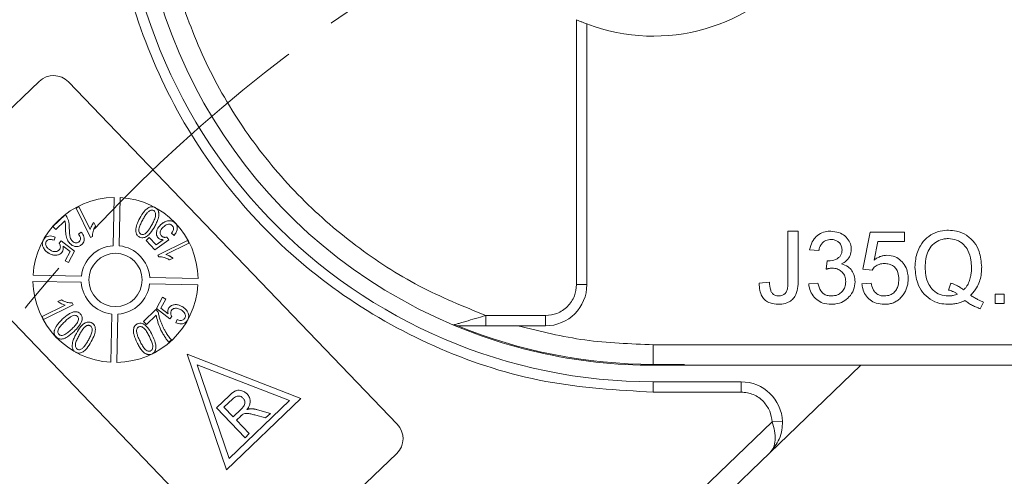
# Model space of a CAD drawing. Header units: millimetres. Extents: x 8853 to 11418, y 45 to 1005.
# Tile 26 of 256: x 9287 to 9335, y 563 to 585. Entities that reach past the tile are written whole.
import ezdxf

# ---------------------------------------------------------------- set-up
doc = ezdxf.new("R2010")
doc.units = ezdxf.units.MM
doc.linetypes.add('CENTERX2', pattern=[20.32, 12.7, -2.54, 2.54, -2.54])

msp = doc.modelspace()

# ---------------------------------------------------------------- linework, layer by layer
at = {"color": 7, "linetype": 'Continuous', "lineweight": 15}
for p, q in [((9314.199, 584.976), (9314.199, 572.14)), ((9314.699, 584.769), (9314.699, 572.14)), ((9282.398, 576.447), (9288.168, 581.988)), ((9289.582, 581.96), (9305.514, 565.371)), ((9291.747, 574.025), (9291.794, 576.365)), ((9292.094, 576.359), (9292.047, 574.019)), ((9289.95, 575.849), (9290.089, 575.917)), ((9290.657, 574.422), (9289.95, 575.849)), ((9290.089, 575.917), (9290.64, 574.806)), ((9288.832, 574.958), (9289.424, 575.527)), ((9298.301, 558.445), (9282.37, 575.033)), ((9288.974, 574.811), (9288.832, 574.958)), ((9289.411, 575.23), (9288.974, 574.811)), ((9290.897, 574.985), (9290.813, 575.154)), ((9288.947, 574.44), (9288.884, 574.289)), ((9290.072, 574.585), (9290.205, 574.684)), ((9290.657, 574.422), (9290.746, 574.466)), ((9293.345, 574.274), (9293.493, 574.416)), ((9293.493, 574.416), (9293.825, 574.07)), ((9294.35, 574.442), (9294.449, 574.31)), ((9294.7, 574.522), (9294.571, 574.626)), ((9324.442, 572.321), (9324.442, 574.728)), ((9324.442, 574.728), (9324.936, 574.728)), ((9324.936, 574.728), (9324.936, 572.352)), ((9328.066, 572.888), (9328.425, 574.683)), ((9328.425, 574.683), (9330.085, 574.683)), ((9330.085, 574.683), (9330.085, 574.234)), ((9289.137, 574.139), (9289.227, 574.256)), ((9289.227, 574.256), (9289.883, 573.758)), ((9289.661, 573.738), (9289.32, 574.002)), ((9293.772, 573.83), (9293.345, 574.274)), ((9294.449, 574.31), (9293.772, 573.83)), ((9293.825, 574.07), (9294.166, 574.314)), ((9293.919, 573.573), (9295.346, 574.279)), ((9295.415, 574.14), (9294.303, 573.59)), ((9295.346, 574.279), (9295.415, 574.14)), ((9328.792, 574.234), (9328.614, 573.327)), ((9330.085, 574.234), (9328.792, 574.234)), ((9289.419, 573.296), (9289.661, 573.738)), ((9289.883, 573.758), (9289.582, 573.207)), ((9293.919, 573.573), (9293.964, 573.483)), ((9294.482, 573.333), (9294.651, 573.416)), ((9325.94, 573.785), (9325.491, 573.83)), ((9289.582, 573.207), (9289.419, 573.296)), ((9326.295, 572.888), (9326.341, 573.292)), ((9287.87, 572.597), (9290.211, 572.549)), ((9293.523, 572.482), (9295.863, 572.435)), ((9328.515, 572.843), (9328.066, 572.888)), ((9290.204, 572.249), (9287.864, 572.297)), ((9295.857, 572.135), (9293.517, 572.183)), ((9314.699, 572.14), (9314.199, 572.14)), ((9323.051, 572.204), (9323.545, 572.26)), ((9325.446, 572.17), (9325.895, 572.215)), ((9328.021, 572.17), (9328.47, 572.215)), ((9332.33, 572.209), (9332.225, 571.875)), ((9293.844, 570.974), (9294.145, 571.525)), ((9294.145, 571.525), (9294.308, 571.436)), ((9334.472, 571.228), (9334.472, 571.676)), ((9334.472, 571.676), (9334.921, 571.676)), ((9334.921, 571.676), (9334.921, 571.228)), ((9288.312, 570.591), (9289.424, 571.142)), ((9289.808, 571.159), (9288.381, 570.453)), ((9289.245, 571.399), (9289.076, 571.316)), ((9289.808, 571.159), (9289.763, 571.249)), ((9294.308, 571.436), (9294.066, 570.994)), ((9333.917, 571.291), (9333.755, 570.972)), ((9334.921, 571.228), (9334.472, 571.228)), ((9288.381, 570.453), (9288.312, 570.591)), ((9291.633, 568.373), (9291.68, 570.713)), ((9291.98, 570.707), (9291.933, 568.367)), ((9293.224, 570.358), (9293.816, 570.927)), ((9293.84, 570.665), (9293.366, 570.211)), ((9293.816, 570.927), (9293.931, 570.807)), ((9294.5, 570.476), (9293.844, 570.974)), ((9294.066, 570.994), (9294.408, 570.73)), ((9294.591, 570.592), (9294.5, 570.476)), ((9309.805, 570.14), (9309.805, 570.64)), ((9312.699, 570.64), (9309.805, 570.64)), ((9312.699, 570.64), (9312.699, 570.14)), ((9293.366, 570.211), (9293.224, 570.358)), ((9294.78, 570.292), (9294.843, 570.443)), ((9309.805, 570.14), (9311.362, 570.14)), ((9311.362, 570.14), (9312.699, 570.14)), ((9294.57, 569.461), (9294.451, 569.347)), ((9358.849, 569.228), (9317.917, 569.228)), ((9317.917, 568.274), (9317.917, 569.228)), ((9300.844, 566.625), (9295.327, 568.76)), ((9295.327, 568.76), (9297.238, 563.161)), ((9295.819, 568.248), (9300.296, 566.515)), ((9297.369, 563.704), (9295.819, 568.248)), ((9317.917, 568.274), (9319.433, 568.274)), ((9317.917, 568.228), (9357.731, 568.228)), ((9323.56, 563.985), (9327.977, 568.228)), ((9317.917, 566.928), (9317.917, 567.428)), ((9322.175, 567.428), (9317.917, 567.428)), ((9322.175, 567.428), (9322.175, 566.928)), ((9296.754, 566.163), (9297.38, 566.764)), ((9322.175, 566.928), (9317.917, 566.928)), ((9297.117, 566.192), (9297.547, 566.605)), ((9297.238, 563.161), (9300.844, 566.625)), ((9300.296, 566.515), (9297.369, 563.704)), ((9298.139, 564.721), (9296.754, 566.163)), ((9297.561, 565.73), (9297.117, 566.192)), ((9297.948, 566.101), (9297.561, 565.73)), ((9297.93, 565.763), (9297.721, 565.563)), ((9299.134, 565.676), (9298.662, 565.808)), ((9298.748, 566.071), (9299.367, 565.9)), ((9299.367, 565.9), (9299.134, 565.676)), ((9323.674, 565.481), (9294.151, 537.128)), ((9298.343, 564.916), (9297.721, 565.563)), ((9323.674, 565.481), (9324.173, 565.499)), ((9298.139, 564.721), (9298.343, 564.916)), ((9294.844, 536.406), (9323.56, 563.985)), ((9305.485, 563.957), (9299.715, 558.416))]:
    msp.add_line(p, q, dxfattribs=at)
msp.add_circle((9291.864, 572.366), 1.292, dxfattribs=at)
for centre, radius, start, end in [((9317.917, 593.228), 25, 112.7879, 247.2121), ((9317.917, 593.228), 9.05, 249.1769, 110.8231), ((9317.917, 593.228), 25.8, 177.6853, 270.0001), ((9288.861, 581.267), 1, 43.8427, 133.8427), ((9291.864, 572.366), 4, 90.9918, 176.6936), ((9291.864, 572.366), 4, 0.9918, 86.6936), ((9291.864, 572.366), 1.663, 94.0171, 173.6683), ((9291.864, 572.366), 1.663, 4.0171, 83.6683), ((9291.864, 572.366), 4, 180.9918, 266.6936), ((9291.864, 572.366), 1.663, 184.0171, 263.6683), ((9291.864, 572.366), 4, 270.9918, 356.6936), ((9291.864, 572.366), 1.663, 274.0171, 353.6683), ((9312.699, 572.14), 2, 270, 0), ((9308.427, 570.64), 0.5, 247.2121, 270), ((9317.917, 593.228), 25, 247.2121, 273.4786), ((9317.917, 593.228), 24.954, 247.7001, 270), ((9322.175, 565.428), 2, 2.0324, 90.0001), ((9304.792, 564.679), 1, 313.8427, 43.8427)]:
    msp.add_arc(centre, radius, start, end, dxfattribs=at)
at = {"color": 1, "linetype": 'CENTERX2', "lineweight": 13}
msp.add_arc((9345.38, 523.672), 74.781, 111.54621, 243.82451, dxfattribs=at)
at = {"color": 7, "linetype": 'Continuous', "lineweight": 15}
for points, knots in [([(9317.917, 566.928), (9316.169, 567.029), (9312.638, 567.233), (9307.536, 568.878), (9302.859, 571.444), (9298.823, 574.89), (9295.543, 579.062), (9293.167, 583.839), (9291.73, 589.003), (9291.668, 592.54), (9291.638, 594.29)], [0, 0, 0, 0, 0.123724, 0.25, 0.376276, 0.5, 0.623724, 0.75, 0.876276, 1, 1, 1, 1]), ([(9309.805, 570.64), (9308.716, 571.084), (9306.498, 571.989), (9303.43, 573.982), (9300.62, 576.445), (9298.205, 579.363), (9296.276, 582.621), (9294.907, 586.098), (9294.069, 589.659), (9293.967, 592.052), (9293.917, 593.228)], [0, 0, 0, 0, 0.1198431, 0.2439998, 0.3712085, 0.5, 0.6287915, 0.7560002, 0.8801569, 1, 1, 1, 1]), ([(9314.699, 584.769), (9314.694, 584.771), (9314.684, 584.774), (9314.607, 584.804), (9314.492, 584.85), (9314.35, 584.909), (9314.248, 584.955), (9314.199, 584.976)], [0, 0, 0, 0, 0.195481, 0.39079, 0.590918, 0.80353, 1, 1, 1, 1]), ([(9293.04, 575.355), (9293.107, 575.472), (9293.205, 575.642), (9293.388, 575.824), (9293.528, 575.902), (9293.659, 575.915), (9293.737, 575.894), (9293.778, 575.873), (9293.789, 575.868)], [0, 0, 0, 0, 0.398455, 0.580367, 0.764167, 0.863829, 0.96352, 1, 1, 1, 1]), ([(9293.789, 575.868), (9293.808, 575.856), (9293.846, 575.833), (9293.892, 575.786), (9293.927, 575.732), (9293.947, 575.679), (9293.958, 575.63), (9293.96, 575.601), (9293.962, 575.586)], [0, 0, 0, 0, 0.190309, 0.38662, 0.562308, 0.745207, 0.871859, 1, 1, 1, 1]), ([(9289.424, 575.527), (9289.428, 575.523), (9289.436, 575.514), (9289.448, 575.501), (9289.46, 575.488), (9289.475, 575.469), (9289.492, 575.445), (9289.504, 575.425), (9289.51, 575.415)], [0, 0, 0, 0, 0.125133, 0.250295, 0.375449, 0.500779, 0.749809, 1, 1, 1, 1]), ([(9289.51, 575.415), (9289.522, 575.393), (9289.546, 575.349), (9289.573, 575.281), (9289.594, 575.214), (9289.613, 575.129), (9289.623, 575.021), (9289.623, 574.936), (9289.623, 574.893)], [0, 0, 0, 0, 0.138221, 0.277395, 0.402216, 0.527815, 0.762777, 1, 1, 1, 1]), ([(9293.012, 574.447), (9292.976, 574.472), (9292.905, 574.521), (9292.846, 574.644), (9292.833, 574.823), (9292.892, 575.072), (9292.986, 575.254), (9293.04, 575.355)], [0, 0, 0, 0, 0.129663, 0.25238, 0.389931, 0.65822, 1, 1, 1, 1]), ([(9293.179, 575.279), (9293.212, 575.337), (9293.278, 575.453), (9293.379, 575.601), (9293.483, 575.701), (9293.571, 575.741), (9293.642, 575.752), (9293.686, 575.74), (9293.708, 575.729), (9293.712, 575.727)], [0, 0, 0, 0, 0.263277, 0.527047, 0.704761, 0.823099, 0.903112, 0.983865, 1, 1, 1, 1]), ([(9293.712, 575.727), (9293.729, 575.716), (9293.762, 575.693), (9293.796, 575.63), (9293.813, 575.542), (9293.794, 575.401), (9293.723, 575.23), (9293.656, 575.102), (9293.622, 575.037)], [0, 0, 0, 0, 0.0782024, 0.1568141, 0.2744276, 0.4284832, 0.7113984, 1, 1, 1, 1]), ([(9293.962, 575.586), (9293.961, 575.544), (9293.96, 575.458), (9293.93, 575.342), (9293.894, 575.238), (9293.854, 575.143), (9293.81, 575.051), (9293.778, 574.991), (9293.762, 574.96)], [0, 0, 0, 0, 0.18979, 0.385218, 0.537634, 0.690722, 0.845228, 1, 1, 1, 1]), ([(9289.442, 574.848), (9289.441, 574.881), (9289.441, 574.931), (9289.44, 574.998), (9289.438, 575.062), (9289.434, 575.14), (9289.419, 575.2), (9289.411, 575.23)], [0, 0, 0, 0, 0.259965, 0.389946, 0.519942, 0.758178, 1, 1, 1, 1]), ([(9289.649, 574.137), (9289.627, 574.162), (9289.583, 574.213), (9289.525, 574.312), (9289.482, 574.432), (9289.457, 574.569), (9289.446, 574.708), (9289.443, 574.801), (9289.442, 574.848)], [0, 0, 0, 0, 0.131944, 0.266787, 0.446934, 0.632145, 0.81578, 1, 1, 1, 1]), ([(9289.623, 574.893), (9289.625, 574.826), (9289.628, 574.693), (9289.645, 574.503), (9289.688, 574.348), (9289.745, 574.278), (9289.766, 574.252)], [0, 0, 0, 0, 0.2983772, 0.5970962, 0.8531687, 1, 1, 1, 1]), ([(9290.813, 575.154), (9290.803, 575.14), (9290.783, 575.114), (9290.756, 575.071), (9290.731, 575.028), (9290.701, 574.97), (9290.667, 574.898), (9290.649, 574.836), (9290.64, 574.806)], [0, 0, 0, 0, 0.127798, 0.256107, 0.383903, 0.511894, 0.754532, 1, 1, 1, 1]), ([(9290.746, 574.466), (9290.746, 574.508), (9290.745, 574.592), (9290.773, 574.717), (9290.815, 574.839), (9290.861, 574.927), (9290.891, 574.975), (9290.897, 574.985)], [0, 0, 0, 0, 0.226143, 0.459037, 0.694977, 0.935558, 1, 1, 1, 1]), ([(9293.091, 574.588), (9293.074, 574.6), (9293.04, 574.623), (9293.005, 574.688), (9292.988, 574.779), (9293.009, 574.921), (9293.08, 575.09), (9293.146, 575.215), (9293.179, 575.279)], [0, 0, 0, 0, 0.081148, 0.1627749, 0.2818869, 0.4404313, 0.7176597, 1, 1, 1, 1]), ([(9293.762, 574.96), (9293.695, 574.844), (9293.597, 574.673), (9293.412, 574.491), (9293.269, 574.411), (9293.137, 574.4), (9293.061, 574.422), (9293.022, 574.442), (9293.012, 574.447)], [0, 0, 0, 0, 0.397933, 0.582332, 0.768605, 0.868643, 0.968479, 1, 1, 1, 1]), ([(9293.622, 575.037), (9293.606, 575.008), (9293.574, 574.95), (9293.524, 574.868), (9293.474, 574.793), (9293.423, 574.725), (9293.366, 574.659), (9293.319, 574.623), (9293.295, 574.606)], [0, 0, 0, 0, 0.183286, 0.366712, 0.522381, 0.678491, 0.837651, 1, 1, 1, 1]), ([(9293.932, 574.404), (9293.91, 574.43), (9293.865, 574.486), (9293.839, 574.606), (9293.855, 574.74), (9293.919, 574.895), (9293.999, 574.981), (9294.046, 575.032)], [0, 0, 0, 0, 0.142548, 0.302942, 0.503054, 0.708879, 1, 1, 1, 1]), ([(9294.169, 574.922), (9294.126, 574.876), (9294.065, 574.81), (9294.025, 574.7), (9294.023, 574.622), (9294.05, 574.553), (9294.08, 574.517), (9294.096, 574.499)], [0, 0, 0, 0, 0.383963, 0.547613, 0.713022, 0.855096, 1, 1, 1, 1]), ([(9294.046, 575.032), (9294.058, 575.043), (9294.083, 575.066), (9294.122, 575.098), (9294.163, 575.127), (9294.218, 575.161), (9294.291, 575.197), (9294.353, 575.213), (9294.385, 575.221)], [0, 0, 0, 0, 0.1273776, 0.2549987, 0.3824378, 0.510406, 0.7524271, 1, 1, 1, 1]), ([(9294.616, 574.994), (9294.591, 575.015), (9294.549, 575.052), (9294.465, 575.07), (9294.369, 575.057), (9294.264, 575.006), (9294.199, 574.949), (9294.169, 574.922)], [0, 0, 0, 0, 0.188744, 0.324822, 0.492508, 0.758011, 1, 1, 1, 1]), ([(9294.385, 575.221), (9294.41, 575.226), (9294.461, 575.235), (9294.532, 575.233), (9294.596, 575.22), (9294.652, 575.197), (9294.704, 575.165), (9294.735, 575.136), (9294.75, 575.121)], [0, 0, 0, 0, 0.193249, 0.390898, 0.535588, 0.684711, 0.839955, 1, 1, 1, 1]), ([(9294.571, 574.626), (9294.605, 574.671), (9294.653, 574.737), (9294.679, 574.838), (9294.672, 574.906), (9294.648, 574.957), (9294.625, 574.984), (9294.616, 574.994)], [0, 0, 0, 0, 0.406374, 0.592589, 0.744614, 0.896945, 1, 1, 1, 1]), ([(9294.75, 575.121), (9294.781, 575.082), (9294.841, 575.006), (9294.861, 574.858), (9294.828, 574.701), (9294.76, 574.591), (9294.709, 574.532), (9294.7, 574.522)], [0, 0, 0, 0, 0.222912, 0.429114, 0.647214, 0.937531, 1, 1, 1, 1]), ([(9288.365, 574.297), (9288.394, 574.34), (9288.445, 574.416), (9288.57, 574.483), (9288.706, 574.504), (9288.837, 574.485), (9288.914, 574.454), (9288.947, 574.44)], [0, 0, 0, 0, 0.2312179, 0.4080454, 0.6249038, 0.8400076, 1, 1, 1, 1]), ([(9290.105, 574.219), (9290.125, 574.241), (9290.159, 574.28), (9290.176, 574.353), (9290.171, 574.423), (9290.14, 574.506), (9290.098, 574.555), (9290.072, 574.585)], [0, 0, 0, 0, 0.2099276, 0.3702419, 0.5298621, 0.7162939, 1, 1, 1, 1]), ([(9290.205, 574.684), (9290.257, 574.612), (9290.334, 574.506), (9290.359, 574.335), (9290.333, 574.217), (9290.281, 574.135), (9290.243, 574.096), (9290.231, 574.083)], [0, 0, 0, 0, 0.392892, 0.572783, 0.753614, 0.921225, 1, 1, 1, 1]), ([(9293.295, 574.606), (9293.27, 574.592), (9293.228, 574.569), (9293.159, 574.563), (9293.116, 574.575), (9293.095, 574.586), (9293.091, 574.588)], [0, 0, 0, 0, 0.393428, 0.66797, 0.943111, 1, 1, 1, 1]), ([(9294.166, 574.314), (9294.153, 574.314), (9294.126, 574.316), (9294.081, 574.322), (9294.033, 574.336), (9293.99, 574.357), (9293.956, 574.38), (9293.94, 574.396), (9293.932, 574.404)], [0, 0, 0, 0, 0.155622, 0.312048, 0.522865, 0.739991, 0.868899, 1, 1, 1, 1]), ([(9294.096, 574.499), (9294.107, 574.489), (9294.13, 574.467), (9294.167, 574.444), (9294.205, 574.432), (9294.247, 574.427), (9294.296, 574.429), (9294.332, 574.438), (9294.35, 574.442)], [0, 0, 0, 0, 0.169274, 0.343337, 0.470122, 0.601323, 0.797642, 1, 1, 1, 1]), ([(9325.491, 573.83), (9325.524, 573.962), (9325.584, 574.199), (9325.803, 574.486), (9326.077, 574.662), (9326.328, 574.723), (9326.473, 574.727), (9326.515, 574.728)], [0, 0, 0, 0, 0.270658, 0.489263, 0.708369, 0.914642, 1, 1, 1, 1]), ([(9326.515, 574.728), (9326.65, 574.714), (9326.895, 574.69), (9327.213, 574.512), (9327.414, 574.265), (9327.502, 574.025), (9327.508, 573.884), (9327.511, 573.838)], [0, 0, 0, 0, 0.272752, 0.493599, 0.716338, 0.90619, 1, 1, 1, 1]), ([(9330.596, 572.976), (9330.602, 573.11), (9330.619, 573.473), (9330.796, 573.981), (9331.144, 574.422), (9331.568, 574.675), (9331.942, 574.765), (9332.159, 574.771), (9332.214, 574.773)], [0, 0, 0, 0, 0.148072, 0.401988, 0.580808, 0.75998, 0.939061, 1, 1, 1, 1]), ([(9331.09, 572.978), (9331.095, 573.111), (9331.105, 573.38), (9331.213, 573.761), (9331.434, 574.076), (9331.738, 574.291), (9332.017, 574.363), (9332.177, 574.368), (9332.216, 574.369)], [0, 0, 0, 0, 0.199014, 0.399339, 0.580729, 0.762132, 0.942113, 1, 1, 1, 1]), ([(9332.214, 574.773), (9332.348, 574.764), (9332.654, 574.745), (9333.103, 574.55), (9333.484, 574.201), (9333.77, 573.666), (9333.805, 573.243), (9333.827, 572.985)], [0, 0, 0, 0, 0.149201, 0.339719, 0.531658, 0.715646, 1, 1, 1, 1]), ([(9332.216, 574.369), (9332.352, 574.355), (9332.625, 574.327), (9332.957, 574.101), (9333.202, 573.759), (9333.318, 573.373), (9333.329, 573.094), (9333.333, 572.98)], [0, 0, 0, 0, 0.203222, 0.407586, 0.580719, 0.828764, 1, 1, 1, 1]), ([(9288.374, 573.913), (9288.363, 573.936), (9288.339, 573.982), (9288.32, 574.052), (9288.315, 574.117), (9288.32, 574.178), (9288.336, 574.239), (9288.355, 574.277), (9288.365, 574.297)], [0, 0, 0, 0, 0.191156, 0.386745, 0.532242, 0.682074, 0.838678, 1, 1, 1, 1]), ([(9288.653, 573.647), (9288.639, 573.655), (9288.61, 573.672), (9288.568, 573.7), (9288.528, 573.73), (9288.479, 573.773), (9288.424, 573.832), (9288.391, 573.886), (9288.374, 573.913)], [0, 0, 0, 0, 0.1279756, 0.2562646, 0.3842943, 0.5129159, 0.7535856, 1, 1, 1, 1]), ([(9288.505, 574.22), (9288.495, 574.195), (9288.474, 574.146), (9288.482, 574.057), (9288.525, 573.958), (9288.607, 573.866), (9288.681, 573.821), (9288.717, 573.8)], [0, 0, 0, 0, 0.150705, 0.302187, 0.50178, 0.762512, 1, 1, 1, 1]), ([(9288.884, 574.289), (9288.827, 574.309), (9288.745, 574.337), (9288.632, 574.323), (9288.558, 574.291), (9288.522, 574.247), (9288.507, 574.223), (9288.505, 574.22)], [0, 0, 0, 0, 0.4214198, 0.6080374, 0.7953315, 0.9757572, 1, 1, 1, 1]), ([(9288.717, 573.8), (9288.769, 573.776), (9288.85, 573.737), (9288.974, 573.732), (9289.066, 573.76), (9289.129, 573.81), (9289.152, 573.849), (9289.161, 573.864)], [0, 0, 0, 0, 0.338842, 0.53301, 0.728333, 0.898026, 1, 1, 1, 1]), ([(9289.161, 573.864), (9289.174, 573.896), (9289.197, 573.956), (9289.184, 574.051), (9289.157, 574.108), (9289.139, 574.136), (9289.137, 574.139)], [0, 0, 0, 0, 0.349762, 0.652672, 0.962091, 1, 1, 1, 1]), ([(9289.32, 574.002), (9289.322, 573.989), (9289.328, 573.961), (9289.332, 573.913), (9289.33, 573.859), (9289.32, 573.809), (9289.305, 573.772), (9289.297, 573.754), (9289.292, 573.746)], [0, 0, 0, 0, 0.157952, 0.316856, 0.544695, 0.779396, 0.889257, 1, 1, 1, 1]), ([(9290.231, 574.083), (9290.191, 574.051), (9290.122, 573.996), (9289.997, 573.973), (9289.881, 573.988), (9289.757, 574.038), (9289.687, 574.103), (9289.649, 574.137)], [0, 0, 0, 0, 0.231592, 0.399113, 0.5659, 0.765762, 1, 1, 1, 1]), ([(9289.766, 574.252), (9289.798, 574.225), (9289.85, 574.18), (9289.941, 574.158), (9290.013, 574.162), (9290.068, 574.186), (9290.095, 574.21), (9290.105, 574.219)], [0, 0, 0, 0, 0.326003, 0.538357, 0.716388, 0.895146, 1, 1, 1, 1]), ([(9326.529, 574.324), (9326.445, 574.316), (9326.301, 574.303), (9326.128, 574.192), (9326.005, 574.034), (9325.958, 573.888), (9325.942, 573.797), (9325.94, 573.785)], [0, 0, 0, 0, 0.2859195, 0.4849885, 0.6843246, 0.9590687, 1, 1, 1, 1]), ([(9327.062, 573.823), (9327.055, 573.892), (9327.043, 574.022), (9326.933, 574.174), (9326.795, 574.276), (9326.654, 574.319), (9326.563, 574.322), (9326.529, 574.324)], [0, 0, 0, 0, 0.2487669, 0.4726731, 0.6635162, 0.8755788, 1, 1, 1, 1]), ([(9289.292, 573.746), (9289.268, 573.71), (9289.219, 573.64), (9289.093, 573.576), (9288.945, 573.554), (9288.79, 573.58), (9288.697, 573.625), (9288.653, 573.647)], [0, 0, 0, 0, 0.177674, 0.352669, 0.57168, 0.794642, 1, 1, 1, 1]), ([(9293.964, 573.483), (9294.005, 573.484), (9294.089, 573.485), (9294.214, 573.456), (9294.338, 573.414), (9294.426, 573.368), (9294.473, 573.339), (9294.482, 573.333)], [0, 0, 0, 0, 0.225798, 0.458384, 0.695809, 0.938062, 1, 1, 1, 1]), ([(9294.651, 573.416), (9294.638, 573.426), (9294.612, 573.447), (9294.569, 573.473), (9294.526, 573.498), (9294.468, 573.529), (9294.395, 573.563), (9294.334, 573.581), (9294.303, 573.59)], [0, 0, 0, 0, 0.1277945, 0.25608, 0.3838762, 0.5118542, 0.7545087, 1, 1, 1, 1]), ([(9326.406, 573.287), (9326.523, 573.3), (9326.698, 573.319), (9326.893, 573.431), (9326.996, 573.542), (9327.053, 573.676), (9327.059, 573.772), (9327.062, 573.823)], [0, 0, 0, 0, 0.3675596, 0.5509919, 0.6954114, 0.8395947, 1, 1, 1, 1]), ([(9327.511, 573.838), (9327.5, 573.74), (9327.478, 573.55), (9327.318, 573.32), (9327.154, 573.203), (9327.057, 573.156), (9327.033, 573.144)], [0, 0, 0, 0, 0.328269, 0.636143, 0.9088, 1, 1, 1, 1]), ([(9328.614, 573.327), (9328.64, 573.348), (9328.694, 573.388), (9328.775, 573.437), (9328.855, 573.477), (9328.954, 573.518), (9329.082, 573.553), (9329.185, 573.558), (9329.238, 573.561)], [0, 0, 0, 0, 0.147364, 0.295352, 0.418554, 0.542551, 0.767964, 1, 1, 1, 1]), ([(9329.238, 573.561), (9329.375, 573.547), (9329.624, 573.521), (9329.926, 573.308), (9330.141, 573.038), (9330.251, 572.729), (9330.261, 572.519), (9330.265, 572.428)], [0, 0, 0, 0, 0.238357, 0.435095, 0.63094, 0.839011, 1, 1, 1, 1]), ([(9326.585, 572.936), (9326.568, 572.935), (9326.535, 572.934), (9326.486, 572.929), (9326.437, 572.921), (9326.389, 572.912), (9326.342, 572.9), (9326.311, 572.892), (9326.295, 572.888)], [0, 0, 0, 0, 0.169524, 0.339551, 0.504185, 0.669008, 0.834436, 1, 1, 1, 1]), ([(9326.341, 573.292), (9326.346, 573.291), (9326.357, 573.29), (9326.373, 573.288), (9326.389, 573.287), (9326.4, 573.287), (9326.406, 573.287)], [0, 0, 0, 0, 0.250087, 0.500185, 0.75003, 1, 1, 1, 1]), ([(9327.241, 572.284), (9327.233, 572.373), (9327.219, 572.532), (9327.093, 572.729), (9326.927, 572.865), (9326.747, 572.929), (9326.63, 572.934), (9326.585, 572.936)], [0, 0, 0, 0, 0.254178, 0.457835, 0.661032, 0.868746, 1, 1, 1, 1]), ([(9327.033, 573.144), (9327.147, 573.105), (9327.346, 573.038), (9327.552, 572.819), (9327.673, 572.567), (9327.684, 572.38), (9327.69, 572.281)], [0, 0, 0, 0, 0.302387, 0.525374, 0.748493, 1, 1, 1, 1]), ([(9329.114, 573.157), (9329.071, 573.156), (9328.984, 573.153), (9328.864, 573.126), (9328.757, 573.077), (9328.666, 573.014), (9328.582, 572.938), (9328.537, 572.875), (9328.515, 572.843)], [0, 0, 0, 0, 0.181774, 0.36703, 0.518513, 0.675027, 0.835287, 1, 1, 1, 1]), ([(9329.816, 572.401), (9329.809, 572.513), (9329.797, 572.696), (9329.679, 572.924), (9329.527, 573.066), (9329.329, 573.145), (9329.19, 573.153), (9329.114, 573.157)], [0, 0, 0, 0, 0.284133, 0.463731, 0.644535, 0.805022, 1, 1, 1, 1]), ([(9332.189, 571.183), (9332.055, 571.192), (9331.753, 571.212), (9331.314, 571.409), (9330.944, 571.755), (9330.655, 572.286), (9330.619, 572.714), (9330.596, 572.976)], [0, 0, 0, 0, 0.150098, 0.337156, 0.525352, 0.708308, 1, 1, 1, 1]), ([(9332.216, 571.587), (9332.08, 571.599), (9331.806, 571.623), (9331.473, 571.848), (9331.226, 572.174), (9331.106, 572.564), (9331.095, 572.848), (9331.09, 572.978)], [0, 0, 0, 0, 0.20131, 0.404755, 0.576193, 0.805812, 1, 1, 1, 1]), ([(9333.333, 572.98), (9333.332, 572.914), (9333.329, 572.78), (9333.302, 572.565), (9333.246, 572.337), (9333.156, 572.139), (9333.054, 571.986), (9332.985, 571.914), (9332.95, 571.878)], [0, 0, 0, 0, 0.166848, 0.334564, 0.540524, 0.752508, 0.875078, 1, 1, 1, 1]), ([(9333.827, 572.985), (9333.825, 572.919), (9333.822, 572.785), (9333.793, 572.548), (9333.724, 572.276), (9333.603, 572.011), (9333.452, 571.792), (9333.342, 571.681), (9333.286, 571.624)], [0, 0, 0, 0, 0.132684, 0.266041, 0.474214, 0.688935, 0.842827, 1, 1, 1, 1]), ([(9314.199, 572.14), (9314.179, 571.951), (9314.148, 571.66), (9313.961, 571.311), (9313.768, 571.072), (9313.529, 570.878), (9313.179, 570.691), (9312.888, 570.66), (9312.699, 570.64)], [0, 0, 0, 0, 0.239443, 0.369607, 0.5, 0.630164, 0.760557, 1, 1, 1, 1]), ([(9323.972, 571.183), (9323.836, 571.193), (9323.615, 571.209), (9323.342, 571.361), (9323.162, 571.575), (9323.06, 571.869), (9323.054, 572.089), (9323.051, 572.204)], [0, 0, 0, 0, 0.257051, 0.4188059, 0.5813296, 0.7801411, 1, 1, 1, 1]), ([(9323.545, 572.26), (9323.553, 572.124), (9323.564, 571.941), (9323.663, 571.728), (9323.77, 571.635), (9323.887, 571.592), (9323.961, 571.588), (9323.993, 571.587)], [0, 0, 0, 0, 0.441322, 0.598348, 0.756856, 0.895495, 1, 1, 1, 1]), ([(9324.936, 572.352), (9324.932, 572.219), (9324.926, 571.95), (9324.823, 571.601), (9324.618, 571.369), (9324.366, 571.23), (9324.14, 571.187), (9323.998, 571.183), (9323.972, 571.183)], [0, 0, 0, 0, 0.230985, 0.464973, 0.609952, 0.754605, 0.955682, 1, 1, 1, 1]), ([(9323.993, 571.587), (9324.057, 571.593), (9324.166, 571.604), (9324.296, 571.694), (9324.386, 571.815), (9324.44, 572.031), (9324.441, 572.205), (9324.442, 572.321)], [0, 0, 0, 0, 0.19306, 0.330934, 0.468862, 0.645656, 1, 1, 1, 1]), ([(9326.535, 571.183), (9326.399, 571.194), (9326.149, 571.213), (9325.826, 571.399), (9325.594, 571.659), (9325.479, 571.934), (9325.455, 572.109), (9325.446, 572.17)], [0, 0, 0, 0, 0.249595, 0.46063, 0.671469, 0.886859, 1, 1, 1, 1]), ([(9325.895, 572.215), (9325.93, 572.082), (9325.981, 571.887), (9326.16, 571.689), (9326.343, 571.6), (9326.479, 571.591), (9326.551, 571.587)], [0, 0, 0, 0, 0.404921, 0.593605, 0.78306, 1, 1, 1, 1]), ([(9327.69, 572.281), (9327.677, 572.145), (9327.651, 571.871), (9327.424, 571.536), (9327.123, 571.299), (9326.812, 571.194), (9326.612, 571.186), (9326.535, 571.183)], [0, 0, 0, 0, 0.228572, 0.459007, 0.660095, 0.870765, 1, 1, 1, 1]), ([(9326.551, 571.587), (9326.651, 571.595), (9326.821, 571.611), (9327.025, 571.745), (9327.161, 571.914), (9327.232, 572.103), (9327.239, 572.232), (9327.241, 572.284)], [0, 0, 0, 0, 0.269591, 0.459441, 0.648883, 0.856246, 1, 1, 1, 1]), ([(9329.109, 571.183), (9328.973, 571.193), (9328.727, 571.21), (9328.408, 571.384), (9328.181, 571.63), (9328.058, 571.907), (9328.032, 572.093), (9328.021, 572.17)], [0, 0, 0, 0, 0.248379, 0.451028, 0.653732, 0.857674, 1, 1, 1, 1]), ([(9328.47, 572.215), (9328.492, 572.109), (9328.528, 571.939), (9328.667, 571.741), (9328.826, 571.632), (9328.983, 571.591), (9329.076, 571.588), (9329.111, 571.587)], [0, 0, 0, 0, 0.323008, 0.519347, 0.717293, 0.893001, 1, 1, 1, 1]), ([(9329.111, 571.587), (9329.211, 571.595), (9329.377, 571.61), (9329.576, 571.739), (9329.705, 571.901), (9329.8, 572.126), (9329.81, 572.3), (9329.816, 572.401)], [0, 0, 0, 0, 0.242689, 0.406584, 0.570206, 0.750946, 1, 1, 1, 1]), ([(9329.997, 571.608), (9330.036, 571.662), (9330.114, 571.773), (9330.195, 571.959), (9330.246, 572.157), (9330.263, 572.315), (9330.264, 572.406), (9330.265, 572.428)], [0, 0, 0, 0, 0.228036, 0.461347, 0.689746, 0.923403, 1, 1, 1, 1]), ([(9332.95, 571.878), (9332.925, 571.9), (9332.874, 571.944), (9332.792, 572.001), (9332.707, 572.054), (9332.602, 572.109), (9332.477, 572.162), (9332.379, 572.194), (9332.33, 572.209)], [0, 0, 0, 0, 0.141069, 0.282767, 0.423903, 0.56572, 0.782095, 1, 1, 1, 1]), ([(9329.109, 571.183), (9329.176, 571.185), (9329.311, 571.19), (9329.508, 571.239), (9329.695, 571.326), (9329.834, 571.428), (9329.932, 571.527), (9329.975, 571.581), (9329.997, 571.608)], [0, 0, 0, 0, 0.195914, 0.39631, 0.592972, 0.797743, 0.898464, 1, 1, 1, 1]), ([(9332.655, 571.678), (9332.62, 571.665), (9332.552, 571.637), (9332.462, 571.613), (9332.388, 571.599), (9332.331, 571.592), (9332.273, 571.588), (9332.235, 571.587), (9332.216, 571.587)], [0, 0, 0, 0, 0.244198, 0.490285, 0.616798, 0.743692, 0.871739, 1, 1, 1, 1]), ([(9332.225, 571.875), (9332.257, 571.866), (9332.321, 571.848), (9332.405, 571.816), (9332.476, 571.783), (9332.537, 571.751), (9332.597, 571.716), (9332.635, 571.691), (9332.655, 571.678)], [0, 0, 0, 0, 0.2105407, 0.4218235, 0.5655569, 0.7096369, 0.8547182, 1, 1, 1, 1]), ([(9333.286, 571.624), (9333.314, 571.606), (9333.37, 571.57), (9333.455, 571.517), (9333.541, 571.467), (9333.646, 571.41), (9333.77, 571.349), (9333.868, 571.311), (9333.917, 571.291)], [0, 0, 0, 0, 0.139963, 0.279956, 0.419938, 0.560053, 0.779572, 1, 1, 1, 1]), ([(9289.076, 571.316), (9289.103, 571.296), (9289.157, 571.257), (9289.271, 571.194), (9289.364, 571.162), (9289.424, 571.142)], [0, 0, 0, 0, 0.256175, 0.51219, 1, 1, 1, 1]), ([(9289.763, 571.249), (9289.679, 571.253), (9289.508, 571.262), (9289.338, 571.341), (9289.255, 571.393), (9289.245, 571.399)], [0, 0, 0, 0, 0.458957, 0.935465, 1, 1, 1, 1]), ([(9294.435, 570.986), (9294.459, 571.022), (9294.508, 571.093), (9294.636, 571.156), (9294.786, 571.178), (9294.94, 571.15), (9295.032, 571.106), (9295.074, 571.085)], [0, 0, 0, 0, 0.1775293, 0.3545983, 0.5767467, 0.8025741, 1, 1, 1, 1]), ([(9295.011, 570.932), (9294.948, 570.96), (9294.856, 571.002), (9294.723, 570.994), (9294.639, 570.959), (9294.59, 570.909), (9294.571, 570.877), (9294.566, 570.868)], [0, 0, 0, 0, 0.404133, 0.590474, 0.778216, 0.938326, 1, 1, 1, 1]), ([(9295.074, 571.085), (9295.088, 571.077), (9295.118, 571.06), (9295.159, 571.032), (9295.199, 571.002), (9295.248, 570.96), (9295.303, 570.9), (9295.336, 570.846), (9295.353, 570.818)], [0, 0, 0, 0, 0.127963, 0.256223, 0.384243, 0.512773, 0.753539, 1, 1, 1, 1]), ([(9333.011, 571.362), (9332.95, 571.335), (9332.827, 571.281), (9332.661, 571.235), (9332.523, 571.208), (9332.412, 571.193), (9332.301, 571.184), (9332.226, 571.183), (9332.189, 571.183)], [0, 0, 0, 0, 0.2360294, 0.474761, 0.6050095, 0.7356999, 0.8676548, 1, 1, 1, 1]), ([(9333.755, 570.972), (9333.693, 570.994), (9333.567, 571.04), (9333.413, 571.114), (9333.289, 571.181), (9333.194, 571.238), (9333.102, 571.299), (9333.041, 571.341), (9333.011, 571.362)], [0, 0, 0, 0, 0.237022, 0.475091, 0.605871, 0.736859, 0.868386, 1, 1, 1, 1]), ([(9289.286, 570.458), (9289.385, 570.549), (9289.529, 570.68), (9289.746, 570.796), (9289.889, 570.833), (9290.01, 570.822), (9290.096, 570.78), (9290.138, 570.74), (9290.155, 570.724)], [0, 0, 0, 0, 0.396817, 0.575976, 0.724424, 0.827652, 0.931402, 1, 1, 1, 1]), ([(9289.4, 570.34), (9289.424, 570.363), (9289.473, 570.409), (9289.543, 570.47), (9289.611, 570.525), (9289.676, 570.572), (9289.746, 570.616), (9289.797, 570.635), (9289.823, 570.645)], [0, 0, 0, 0, 0.190496, 0.381118, 0.533543, 0.686347, 0.8418, 1, 1, 1, 1]), ([(9290.021, 570.597), (9290.034, 570.581), (9290.061, 570.547), (9290.074, 570.477), (9290.064, 570.39), (9290.005, 570.269), (9289.89, 570.133), (9289.791, 570.035), (9289.741, 569.985)], [0, 0, 0, 0, 0.085224, 0.171206, 0.283222, 0.43306, 0.713823, 1, 1, 1, 1]), ([(9289.823, 570.645), (9289.857, 570.65), (9289.908, 570.657), (9289.975, 570.635), (9290.005, 570.612), (9290.019, 570.599), (9290.021, 570.597)], [0, 0, 0, 0, 0.472419, 0.721549, 0.970751, 1, 1, 1, 1]), ([(9290.155, 570.724), (9290.183, 570.688), (9290.237, 570.618), (9290.259, 570.491), (9290.219, 570.309), (9290.081, 570.093), (9289.93, 569.943), (9289.854, 569.866)], [0, 0, 0, 0, 0.132467, 0.259515, 0.367846, 0.679603, 1, 1, 1, 1]), ([(9294.451, 569.347), (9294.408, 569.398), (9294.321, 569.5), (9294.211, 569.669), (9294.109, 569.843), (9294.003, 570.063), (9293.901, 570.335), (9293.86, 570.555), (9293.84, 570.665)], [0, 0, 0, 0, 0.136074, 0.273442, 0.409391, 0.546051, 0.771031, 1, 1, 1, 1]), ([(9293.931, 570.807), (9293.943, 570.741), (9293.967, 570.609), (9294.025, 570.429), (9294.086, 570.262), (9294.152, 570.109), (9294.226, 569.96), (9294.282, 569.863), (9294.31, 569.815)], [0, 0, 0, 0, 0.187474, 0.376649, 0.531429, 0.686592, 0.843059, 1, 1, 1, 1]), ([(9294.408, 570.73), (9294.405, 570.743), (9294.4, 570.77), (9294.395, 570.818), (9294.397, 570.874), (9294.408, 570.924), (9294.422, 570.961), (9294.431, 570.978), (9294.435, 570.986)], [0, 0, 0, 0, 0.155778, 0.312452, 0.546133, 0.787059, 0.893146, 1, 1, 1, 1]), ([(9294.566, 570.868), (9294.559, 570.853), (9294.544, 570.822), (9294.536, 570.773), (9294.538, 570.726), (9294.547, 570.681), (9294.564, 570.635), (9294.581, 570.607), (9294.591, 570.592)], [0, 0, 0, 0, 0.172016, 0.35027, 0.50136, 0.657066, 0.825975, 1, 1, 1, 1]), ([(9295.222, 570.512), (9295.234, 570.541), (9295.256, 570.596), (9295.24, 570.693), (9295.189, 570.795), (9295.104, 570.877), (9295.036, 570.917), (9295.011, 570.932)], [0, 0, 0, 0, 0.177382, 0.334007, 0.546686, 0.828047, 1, 1, 1, 1]), ([(9295.353, 570.818), (9295.365, 570.796), (9295.388, 570.749), (9295.407, 570.68), (9295.412, 570.614), (9295.407, 570.554), (9295.391, 570.493), (9295.372, 570.455), (9295.363, 570.435)], [0, 0, 0, 0, 0.191156, 0.386745, 0.532242, 0.682074, 0.838678, 1, 1, 1, 1]), ([(9308.42, 570.235), (9308.476, 570.252), (9308.596, 570.287), (9308.89, 570.375), (9309.3, 570.495), (9309.636, 570.591), (9309.805, 570.64)], [0, 0, 0, 0, 0.155955, 0.334064, 0.665854, 1, 1, 1, 1]), ([(9288.899, 569.914), (9288.915, 569.958), (9288.946, 570.045), (9289.015, 570.151), (9289.083, 570.241), (9289.147, 570.316), (9289.215, 570.388), (9289.262, 570.435), (9289.286, 570.458)], [0, 0, 0, 0, 0.203404, 0.412578, 0.558423, 0.704766, 0.852269, 1, 1, 1, 1]), ([(9289.119, 569.729), (9289.107, 569.746), (9289.081, 569.778), (9289.068, 569.851), (9289.078, 569.935), (9289.136, 570.056), (9289.249, 570.19), (9289.35, 570.29), (9289.4, 570.34)], [0, 0, 0, 0, 0.08344, 0.167457, 0.29018, 0.424177, 0.709194, 1, 1, 1, 1]), ([(9289.965, 569.771), (9290.033, 569.888), (9290.131, 570.058), (9290.314, 570.24), (9290.455, 570.319), (9290.586, 570.332), (9290.664, 570.311), (9290.704, 570.29), (9290.715, 570.285)], [0, 0, 0, 0, 0.397993, 0.580197, 0.764282, 0.864607, 0.964958, 1, 1, 1, 1]), ([(9290.105, 569.695), (9290.121, 569.724), (9290.154, 569.782), (9290.203, 569.864), (9290.253, 569.938), (9290.305, 570.007), (9290.361, 570.073), (9290.408, 570.108), (9290.432, 570.126)], [0, 0, 0, 0, 0.183286, 0.366712, 0.522381, 0.678491, 0.837651, 1, 1, 1, 1]), ([(9290.432, 570.126), (9290.446, 570.135), (9290.476, 570.152), (9290.519, 570.164), (9290.555, 570.167), (9290.583, 570.164), (9290.611, 570.157), (9290.627, 570.148), (9290.636, 570.144)], [0, 0, 0, 0, 0.234136, 0.47621, 0.606476, 0.74032, 0.868467, 1, 1, 1, 1]), ([(9290.636, 570.144), (9290.653, 570.132), (9290.688, 570.108), (9290.723, 570.043), (9290.739, 569.95), (9290.717, 569.808), (9290.646, 569.64), (9290.581, 569.516), (9290.548, 569.453)], [0, 0, 0, 0, 0.081496, 0.163467, 0.284617, 0.447025, 0.72114, 1, 1, 1, 1]), ([(9290.715, 570.285), (9290.751, 570.261), (9290.821, 570.213), (9290.879, 570.093), (9290.895, 569.918), (9290.839, 569.667), (9290.743, 569.483), (9290.688, 569.376)], [0, 0, 0, 0, 0.126146, 0.248685, 0.381789, 0.644448, 1, 1, 1, 1]), ([(9292.907, 569.325), (9292.85, 569.447), (9292.767, 569.624), (9292.723, 569.878), (9292.738, 570.037), (9292.801, 570.151), (9292.863, 570.205), (9292.904, 570.227), (9292.916, 570.234)], [0, 0, 0, 0, 0.397793, 0.578801, 0.761678, 0.860551, 0.959511, 1, 1, 1, 1]), ([(9292.884, 569.911), (9292.885, 569.928), (9292.888, 569.962), (9292.902, 570.003), (9292.92, 570.034), (9292.939, 570.056), (9292.961, 570.075), (9292.978, 570.084), (9292.986, 570.089)], [0, 0, 0, 0, 0.2334861, 0.4743981, 0.601204, 0.7320289, 0.8641972, 1, 1, 1, 1]), ([(9292.916, 570.234), (9292.958, 570.249), (9293.038, 570.28), (9293.171, 570.257), (9293.324, 570.167), (9293.496, 569.977), (9293.591, 569.794), (9293.645, 569.69)], [0, 0, 0, 0, 0.130102, 0.251339, 0.3866, 0.653267, 1, 1, 1, 1]), ([(9292.986, 570.089), (9293.006, 570.096), (9293.045, 570.11), (9293.119, 570.101), (9293.199, 570.064), (9293.303, 569.969), (9293.401, 569.815), (9293.468, 569.685), (9293.502, 569.62)], [0, 0, 0, 0, 0.081501, 0.16341, 0.28555, 0.424413, 0.709181, 1, 1, 1, 1]), ([(9295.363, 570.435), (9295.334, 570.392), (9295.282, 570.316), (9295.164, 570.252), (9295.039, 570.229), (9294.906, 570.242), (9294.821, 570.275), (9294.78, 570.292)], [0, 0, 0, 0, 0.231033, 0.410099, 0.588276, 0.79967, 1, 1, 1, 1]), ([(9294.843, 570.443), (9294.902, 570.423), (9294.985, 570.395), (9295.1, 570.409), (9295.171, 570.443), (9295.206, 570.486), (9295.221, 570.51), (9295.222, 570.512)], [0, 0, 0, 0, 0.432044, 0.616827, 0.802741, 0.978102, 1, 1, 1, 1]), ([(9308.234, 570.179), (9308.243, 570.182), (9308.262, 570.187), (9308.366, 570.219), (9308.42, 570.235)], [0, 0, 0, 0, 0.47698, 1, 1, 1, 1]), ([(9308.427, 570.14), (9308.428, 570.14), (9308.43, 570.14), (9308.453, 570.14), (9308.524, 570.14), (9308.72, 570.14), (9309.156, 570.14), (9309.546, 570.14), (9309.805, 570.14)], [0, 0, 0, 0, 0.0289197, 0.0588409, 0.1265215, 0.2522718, 0.5028113, 1, 1, 1, 1]), ([(9288.986, 569.601), (9288.971, 569.619), (9288.94, 569.654), (9288.911, 569.712), (9288.894, 569.77), (9288.889, 569.821), (9288.891, 569.869), (9288.897, 569.899), (9288.899, 569.914)], [0, 0, 0, 0, 0.203225, 0.41287, 0.56979, 0.731801, 0.864927, 1, 1, 1, 1]), ([(9289.854, 569.866), (9289.755, 569.776), (9289.612, 569.645), (9289.388, 569.524), (9289.234, 569.487), (9289.106, 569.512), (9289.032, 569.556), (9288.997, 569.591), (9288.986, 569.601)], [0, 0, 0, 0, 0.397293, 0.573404, 0.751661, 0.853128, 0.954558, 1, 1, 1, 1]), ([(9289.741, 569.985), (9289.692, 569.94), (9289.59, 569.844), (9289.453, 569.737), (9289.326, 569.68), (9289.24, 569.673), (9289.167, 569.689), (9289.136, 569.715), (9289.119, 569.729)], [0, 0, 0, 0, 0.271738, 0.571643, 0.702765, 0.834611, 0.913732, 1, 1, 1, 1]), ([(9289.765, 569.146), (9289.766, 569.189), (9289.768, 569.275), (9289.798, 569.392), (9289.834, 569.496), (9289.873, 569.59), (9289.917, 569.681), (9289.949, 569.741), (9289.965, 569.771)], [0, 0, 0, 0, 0.1920033, 0.3897054, 0.5410134, 0.692984, 0.8463612, 1, 1, 1, 1]), ([(9290.015, 569.004), (9289.998, 569.017), (9289.963, 569.041), (9289.929, 569.108), (9289.915, 569.195), (9289.934, 569.333), (9290.004, 569.501), (9290.071, 569.63), (9290.105, 569.695)], [0, 0, 0, 0, 0.082176, 0.1647788, 0.2865512, 0.4266284, 0.7103604, 1, 1, 1, 1]), ([(9293.05, 569.396), (9293.035, 569.426), (9293.006, 569.486), (9292.968, 569.573), (9292.935, 569.657), (9292.909, 569.738), (9292.887, 569.823), (9292.885, 569.881), (9292.884, 569.911)], [0, 0, 0, 0, 0.183296, 0.366739, 0.522449, 0.67858, 0.837782, 1, 1, 1, 1]), ([(9293.502, 569.62), (9293.531, 569.559), (9293.588, 569.439), (9293.65, 569.271), (9293.673, 569.13), (9293.656, 569.036), (9293.625, 568.971), (9293.59, 568.941), (9293.568, 568.928), (9293.564, 568.926)], [0, 0, 0, 0, 0.26335, 0.527085, 0.70469, 0.820189, 0.900798, 0.982045, 1, 1, 1, 1]), ([(9293.645, 569.69), (9293.701, 569.568), (9293.784, 569.391), (9293.828, 569.138), (9293.813, 568.979), (9293.749, 568.864), (9293.687, 568.811), (9293.646, 568.789), (9293.635, 568.783)], [0, 0, 0, 0, 0.39843, 0.578555, 0.76032, 0.861216, 0.962169, 1, 1, 1, 1]), ([(9294.31, 569.815), (9294.33, 569.784), (9294.368, 569.722), (9294.431, 569.632), (9294.498, 569.545), (9294.546, 569.489), (9294.57, 569.461)], [0, 0, 0, 0, 0.2489441, 0.4983189, 0.7489671, 1, 1, 1, 1]), ([(9289.938, 568.864), (9289.92, 568.876), (9289.881, 568.899), (9289.835, 568.946), (9289.8, 569), (9289.78, 569.052), (9289.77, 569.102), (9289.767, 569.131), (9289.765, 569.146)], [0, 0, 0, 0, 0.190309, 0.38662, 0.562308, 0.745207, 0.871859, 1, 1, 1, 1]), ([(9290.688, 569.376), (9290.62, 569.26), (9290.522, 569.09), (9290.339, 568.909), (9290.199, 568.829), (9290.068, 568.817), (9289.99, 568.838), (9289.949, 568.858), (9289.938, 568.864)], [0, 0, 0, 0, 0.398487, 0.580423, 0.764447, 0.863754, 0.963105, 1, 1, 1, 1]), ([(9290.548, 569.453), (9290.515, 569.395), (9290.449, 569.279), (9290.348, 569.132), (9290.245, 569.031), (9290.158, 568.991), (9290.086, 568.98), (9290.041, 568.992), (9290.019, 569.003), (9290.015, 569.004)], [0, 0, 0, 0, 0.26321, 0.526906, 0.702895, 0.82215, 0.902396, 0.983377, 1, 1, 1, 1]), ([(9293.305, 568.803), (9293.27, 568.827), (9293.201, 568.877), (9293.123, 568.969), (9293.058, 569.058), (9293.004, 569.144), (9292.954, 569.234), (9292.922, 569.294), (9292.907, 569.325)], [0, 0, 0, 0, 0.189976, 0.385585, 0.537948, 0.690959, 0.845359, 1, 1, 1, 1]), ([(9293.564, 568.926), (9293.544, 568.919), (9293.504, 568.904), (9293.429, 568.915), (9293.342, 568.957), (9293.24, 569.059), (9293.144, 569.212), (9293.081, 569.334), (9293.05, 569.396)], [0, 0, 0, 0, 0.0820242, 0.1644637, 0.2906291, 0.4572607, 0.7266127, 1, 1, 1, 1]), ([(9293.635, 568.783), (9293.615, 568.774), (9293.576, 568.757), (9293.513, 568.746), (9293.45, 568.747), (9293.394, 568.76), (9293.345, 568.779), (9293.318, 568.795), (9293.305, 568.803)], [0, 0, 0, 0, 0.18305, 0.371765, 0.546827, 0.72894, 0.863493, 1, 1, 1, 1]), ([(9297.38, 566.764), (9297.462, 566.84), (9297.581, 566.951), (9297.784, 567.027), (9297.951, 567.015), (9298.111, 566.954), (9298.198, 566.876), (9298.237, 566.84)], [0, 0, 0, 0, 0.336384, 0.490534, 0.645438, 0.837553, 1, 1, 1, 1]), ([(9297.547, 566.605), (9297.599, 566.65), (9297.676, 566.716), (9297.806, 566.746), (9297.903, 566.732), (9297.982, 566.694), (9298.022, 566.656), (9298.038, 566.64)], [0, 0, 0, 0, 0.363897, 0.534205, 0.704468, 0.879693, 1, 1, 1, 1]), ([(9298.237, 566.84), (9298.28, 566.787), (9298.358, 566.69), (9298.398, 566.51), (9298.374, 566.321), (9298.3, 566.182), (9298.241, 566.103), (9298.227, 566.085)], [0, 0, 0, 0, 0.243042, 0.443531, 0.644482, 0.917379, 1, 1, 1, 1]), ([(9323.256, 566.467), (9323.183, 566.535), (9323.035, 566.673), (9322.766, 566.815), (9322.477, 566.911), (9322.275, 566.922), (9322.175, 566.928)], [0, 0, 0, 0, 0.249887, 0.499995, 0.749887, 1, 1, 1, 1]), ([(9298.038, 566.64), (9298.065, 566.605), (9298.113, 566.544), (9298.139, 566.433), (9298.125, 566.327), (9298.058, 566.212), (9297.99, 566.143), (9297.948, 566.101)], [0, 0, 0, 0, 0.210178, 0.371226, 0.533565, 0.714898, 1, 1, 1, 1]), ([(9298.036, 565.853), (9298.031, 565.85), (9298.022, 565.843), (9298.008, 565.833), (9297.994, 565.822), (9297.976, 565.807), (9297.955, 565.788), (9297.938, 565.772), (9297.93, 565.763)], [0, 0, 0, 0, 0.125153, 0.250477, 0.375646, 0.500866, 0.750267, 1, 1, 1, 1]), ([(9298.662, 565.808), (9298.597, 565.825), (9298.465, 565.86), (9298.287, 565.9), (9298.135, 565.899), (9298.064, 565.866), (9298.036, 565.853)], [0, 0, 0, 0, 0.3114809, 0.6384775, 0.8567076, 1, 1, 1, 1]), ([(9298.227, 566.085), (9298.242, 566.089), (9298.271, 566.098), (9298.316, 566.11), (9298.361, 566.118), (9298.392, 566.12), (9298.408, 566.121)], [0, 0, 0, 0, 0.250484, 0.501049, 0.749483, 1, 1, 1, 1]), ([(9298.408, 566.121), (9298.424, 566.121), (9298.458, 566.121), (9298.508, 566.118), (9298.557, 566.112), (9298.614, 566.103), (9298.678, 566.09), (9298.725, 566.077), (9298.748, 566.071)], [0, 0, 0, 0, 0.144665, 0.289487, 0.4342, 0.579222, 0.789354, 1, 1, 1, 1]), ([(9324.173, 565.499), (9324.17, 565.365), (9324.162, 565.071), (9324.002, 564.518), (9323.733, 564.194), (9323.56, 563.985)], [0, 0, 0, 0, 0.227067, 0.501595, 1, 1, 1, 1]), ([(9323.56, 563.985), (9323.627, 564.068), (9323.762, 564.233), (9323.839, 564.601), (9323.814, 565.029), (9323.719, 565.336), (9323.674, 565.481)], [0, 0, 0, 0, 0.2515188, 0.5017844, 0.7656323, 1, 1, 1, 1])]:
    msp.add_open_spline(points, degree=3, knots=knots, dxfattribs=at)
for points in [[(9311.362, 570.14), (9312.439, 569.874), (9314.592, 569.343), (9316.808, 569.266), (9317.917, 569.228)], [(9323.674, 565.481), (9323.649, 565.664), (9323.601, 566.031), (9323.371, 566.322), (9323.256, 566.467)]]:
    msp.add_open_spline(points, degree=3, dxfattribs=at)

doc.saveas('drawing.dxf')
